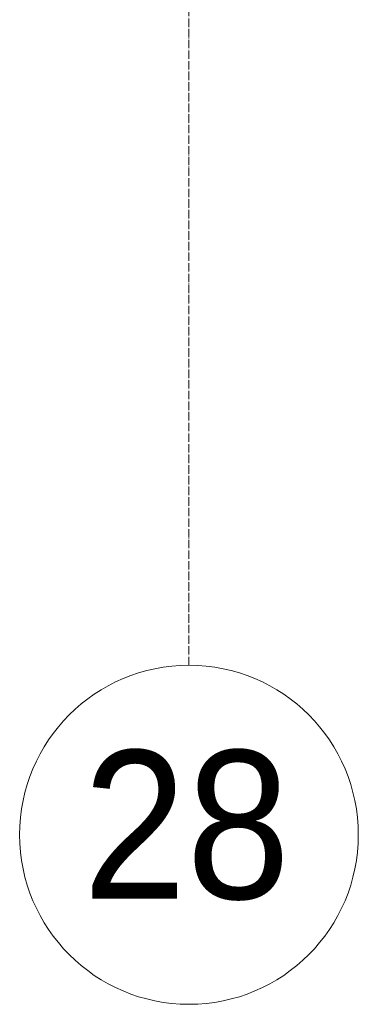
# Model space of a CAD drawing. Header units: millimetres. Extents: x 5617 to 110067, y 7718 to 195801.
# Tile 16 of 81: x 43663 to 44463, y 11226 to 13549. Entities that reach past the tile are written whole.
import ezdxf

# ---------------------------------------------------------------- set-up
doc = ezdxf.new("R2010")
doc.units = ezdxf.units.MM
doc.linetypes.add('Линия сетки', pattern=[25, 20, -2.5, 0, -2.5])
doc.layers.add('Оси', color=7, linetype='Continuous', lineweight=9)
doc.styles.add('Arial_1', font='arial.ttf', dxfattribs={"width": 0.9, "height": 350})

# ---------------------------------------------------------------- blocks, each defined once
blk = doc.blocks.new('Ось сетки - Круг_Ø8 мм-6577-МКСС_К4_L14_48_300_')
at = {"layer": 'Оси', "lineweight": 20}
for start, end in [(360, 180), (180, 360)]:
    blk.add_arc((0, 0), 4, start, end, dxfattribs=at)

msp = doc.modelspace()

# ---------------------------------------------------------------- linework, layer by layer
at = {"layer": 'Оси', "linetype": 'Линия сетки'}
msp.add_line((44062.7, 12025.7), (44062.7, 33150), dxfattribs=at)

# ---------------------------------------------------------------- block references
at = {"layer": 'Оси', "lineweight": 20, "xscale": 99.99999999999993, "yscale": 99.99999999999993, "zscale": 99.99999999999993}
msp.add_blockref('Ось сетки - Круг_Ø8 мм-6577-МКСС_К4_L14_48_300_', (44062.7, 11625.7), dxfattribs=at)

# ---------------------------------------------------------------- texts
at = {"layer": 'Оси', "insert": (43812.1, 11824.7), "char_height": 350, "width": 606.076, "attachment_point": 1, "style": 'Arial_1'}
msp.add_mtext('28', dxfattribs=at)

doc.saveas('drawing.dxf')
